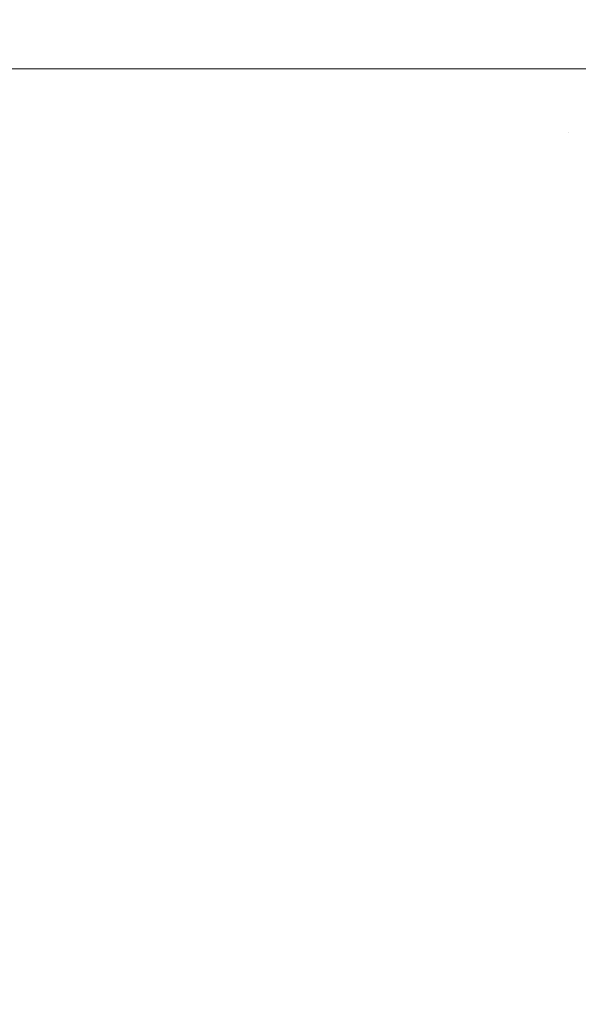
# Model space of a CAD drawing. Header units: centimetres. Extents: x -26 to 27.3, y -23.4 to -21.6.
# Tile 180 of 206: x 27.2482 to 27.2711, y -23.2982 to -23.2579. Entities that reach past the tile are written whole.
import ezdxf

# ---------------------------------------------------------------- set-up
doc = ezdxf.new("R2010")
doc.units = ezdxf.units.CM
doc.header["$LTSCALE"] = 2.54
doc.layers.add('Lucido design-1', color=7, linetype='Continuous')

# ---------------------------------------------------------------- blocks, each defined once
blk = doc.blocks.new('Gruppo-4-1')
at = {"color": 7, "linetype": 'Continuous', "lineweight": 9}
for points, invisible_edges in [([(27.250247, -21.659888, -10.173248), (27.250247, -23.259888, -10.173248), (27.24653, -23.259888, -10.174824), (27.24653, -21.659888, -10.174824)], 5), ([(27.246699, -23.259888, -9.389227), (27.250244, -23.259888, -9.390743), (27.250244, -21.659888, -9.390743), (27.246699, -21.659888, -9.389227)], 10), ([(27.250621, -21.659888, -9.390904), (27.250244, -21.659888, -9.390743), (27.250244, -23.259888, -9.390743), (27.250621, -23.259888, -9.390904)], 10), ([(27.253901, -21.659888, -10.171521), (27.253901, -23.259888, -10.171521), (27.250247, -23.259888, -10.173248), (27.250247, -21.659888, -10.173248)], 5), ([(27.250621, -23.259888, -9.390904), (27.253896, -23.259888, -9.392473), (27.253896, -21.659888, -9.392473), (27.250621, -21.659888, -9.390904)], 10), ([(27.254464, -21.659888, -9.392745), (27.253896, -21.659888, -9.392473), (27.253896, -23.259888, -9.392473), (27.254464, -23.259888, -9.392745)], 10), ([(27.257487, -21.659888, -10.169645), (27.257487, -23.259888, -10.169645), (27.253901, -23.259888, -10.171521), (27.253901, -21.659888, -10.171521)], 5), ([(27.254464, -23.259888, -9.392745), (27.25748, -23.259888, -9.394351), (27.25748, -21.659888, -9.394351), (27.254464, -21.659888, -9.392745)], 10), ([(27.258219, -21.659888, -9.394744), (27.25748, -21.659888, -9.394351), (27.25748, -23.259888, -9.394351), (27.258219, -23.259888, -9.394744)], 10), ([(27.260998, -21.659888, -10.167624), (27.260998, -23.259888, -10.167624), (27.257487, -23.259888, -10.169645), (27.257487, -21.659888, -10.169645)], 5), ([(27.258219, -23.259888, -9.394744), (27.260989, -23.259888, -9.396374), (27.260989, -21.659888, -9.396374), (27.258219, -21.659888, -9.394744)], 10), ([(27.261882, -21.659888, -9.396899), (27.260989, -21.659888, -9.396374), (27.260989, -23.259888, -9.396374), (27.261882, -23.259888, -9.396899)], 10), ([(27.264427, -21.659888, -10.165459), (27.264427, -23.259888, -10.165459), (27.260998, -23.259888, -10.167624), (27.260998, -21.659888, -10.167624)], 5), ([(27.261882, -23.259888, -9.396899), (27.264417, -23.259888, -9.398539), (27.264417, -21.659888, -9.398539), (27.261882, -21.659888, -9.396899)], 10), ([(27.265445, -21.659888, -9.399205), (27.264417, -21.659888, -9.398539), (27.264417, -23.259888, -9.398539), (27.265445, -23.259888, -9.399205)], 10), ([(27.267769, -21.659888, -10.163156), (27.267769, -23.259888, -10.163156), (27.264427, -23.259888, -10.165459), (27.264427, -21.659888, -10.165459)], 5), ([(27.265445, -23.259888, -9.399205), (27.267757, -23.259888, -9.400844), (27.267757, -21.659888, -9.400844), (27.265445, -21.659888, -9.399205)], 10), ([(27.268903, -21.659888, -9.401656), (27.267757, -21.659888, -9.400844), (27.267757, -23.259888, -9.400844), (27.268903, -23.259888, -9.401656)], 10), ([(27.271065, -21.659888, -10.160679), (27.271065, -23.259888, -10.160679), (27.267769, -23.259888, -10.163156), (27.267769, -21.659888, -10.163156)], 5), ([(27.268903, -23.259888, -9.401656), (27.270698, -23.259888, -9.403018), (27.270698, -21.659888, -9.403018), (27.268903, -21.659888, -9.401656)], 10), ([(27.270698, -23.259888, -9.403018), (27.271059, -23.259888, -9.403311), (27.271059, -21.659888, -9.403311), (27.270698, -21.659888, -9.403018)], 10), ([(27.273967, -21.659888, -9.40567), (27.271059, -21.659888, -9.403311), (27.271059, -23.259888, -9.403311), (27.273967, -23.259888, -9.40567)], 10), ([(27.250247, -23.259888, -10.173248), (27.25021, -23.261624, -10.173248), (27.246496, -23.261466, -10.174824), (27.24653, -23.259888, -10.174824)], 7), ([(27.250244, -23.259888, -9.390743), (27.246699, -23.259888, -9.389227), (27.246665, -23.261473, -9.389227), (27.250584, -23.261639, -9.390904)], 14), ([(27.253901, -23.259888, -10.171521), (27.253861, -23.261779, -10.171521), (27.25021, -23.261624, -10.173248), (27.250247, -23.259888, -10.173248)], 7), ([(27.250584, -23.261639, -9.390904), (27.250621, -23.259888, -9.390904), (27.250244, -23.259888, -9.390743)], 9), ([(27.253896, -23.259888, -9.392473), (27.250621, -23.259888, -9.390904), (27.250584, -23.261639, -9.390904), (27.254423, -23.261803, -9.392745)], 14), ([(27.257487, -23.259888, -10.169645), (27.257444, -23.261931, -10.169645), (27.253861, -23.261779, -10.171521), (27.253901, -23.259888, -10.171521)], 7), ([(27.254423, -23.261803, -9.392745), (27.254464, -23.259888, -9.392745), (27.253896, -23.259888, -9.392473)], 9), ([(27.25748, -23.259888, -9.394351), (27.254464, -23.259888, -9.392745), (27.254423, -23.261803, -9.392745), (27.258175, -23.261962, -9.394744)], 14), ([(27.260998, -23.259888, -10.167624), (27.260951, -23.26208, -10.167624), (27.257444, -23.261931, -10.169645), (27.257487, -23.259888, -10.169645)], 7), ([(27.258175, -23.261962, -9.394744), (27.258219, -23.259888, -9.394744), (27.25748, -23.259888, -9.394351)], 9), ([(27.260989, -23.259888, -9.396374), (27.258219, -23.259888, -9.394744), (27.258175, -23.261962, -9.394744), (27.261834, -23.262117, -9.396899)], 14), ([(27.264427, -23.259888, -10.165459), (27.264377, -23.262225, -10.165459), (27.260951, -23.26208, -10.167624), (27.260998, -23.259888, -10.167624)], 7), ([(27.261834, -23.262117, -9.396899), (27.261882, -23.259888, -9.396899), (27.260989, -23.259888, -9.396374)], 9), ([(27.264417, -23.259888, -9.398539), (27.261882, -23.259888, -9.396899), (27.261834, -23.262117, -9.396899), (27.265395, -23.262269, -9.399205)], 14), ([(27.267769, -23.259888, -10.163156), (27.267716, -23.262367, -10.163156), (27.264377, -23.262225, -10.165459), (27.264427, -23.259888, -10.165459)], 7), ([(27.265395, -23.262269, -9.399205), (27.265445, -23.259888, -9.399205), (27.264417, -23.259888, -9.398539)], 9), ([(27.267757, -23.259888, -9.400844), (27.265445, -23.259888, -9.399205), (27.265395, -23.262269, -9.399205), (27.26885, -23.262415, -9.401656)], 14), ([(27.271065, -23.259888, -10.160679), (27.271009, -23.262507, -10.160679), (27.267716, -23.262367, -10.163156), (27.267769, -23.259888, -10.163156)], 7), ([(27.26885, -23.262415, -9.401656), (27.268903, -23.259888, -9.401656), (27.267757, -23.259888, -9.400844)], 9), ([(27.268903, -23.259888, -9.401656), (27.26885, -23.262415, -9.401656), (27.270643, -23.262492, -9.403018), (27.270698, -23.259888, -9.403018)], 7), ([(27.270643, -23.262492, -9.403018), (27.273909, -23.26263, -9.40567), (27.273967, -23.259888, -9.40567), (27.271059, -23.259888, -9.403311)], 11), ([(27.271059, -23.259888, -9.403311), (27.270698, -23.259888, -9.403018), (27.270643, -23.262492, -9.403018)], 10), ([(27.274214, -23.259888, -10.158104), (27.274155, -23.262641, -10.158104), (27.271009, -23.262507, -10.160679), (27.271065, -23.259888, -10.160679)], 7), ([(27.25021, -23.261624, -10.173248), (27.250099, -23.263356, -10.173248), (27.246396, -23.263041, -10.174824), (27.246496, -23.261466, -10.174824)], 15), ([(27.246665, -23.261473, -9.389227), (27.246564, -23.263055, -9.389227), (27.250473, -23.263388, -9.390904), (27.250584, -23.261639, -9.390904)], 15), ([(27.253861, -23.261779, -10.171521), (27.253741, -23.263666, -10.171521), (27.250099, -23.263356, -10.173248), (27.25021, -23.261624, -10.173248)], 15), ([(27.250584, -23.261639, -9.390904), (27.250473, -23.263388, -9.390904), (27.254301, -23.263714, -9.392745), (27.254423, -23.261803, -9.392745)], 15), ([(27.257444, -23.261931, -10.169645), (27.257314, -23.26397, -10.169645), (27.253741, -23.263666, -10.171521), (27.253861, -23.261779, -10.171521)], 15), ([(27.254423, -23.261803, -9.392745), (27.254301, -23.263714, -9.392745), (27.258043, -23.264032, -9.394744), (27.258175, -23.261962, -9.394744)], 15), ([(27.260951, -23.26208, -10.167624), (27.260811, -23.264268, -10.167624), (27.257314, -23.26397, -10.169645), (27.257444, -23.261931, -10.169645)], 15), ([(27.258175, -23.261962, -9.394744), (27.258043, -23.264032, -9.394744), (27.261692, -23.264343, -9.396899), (27.261834, -23.262117, -9.396899)], 15), ([(27.264377, -23.262225, -10.165459), (27.264228, -23.264559, -10.165459), (27.260811, -23.264268, -10.167624), (27.260951, -23.26208, -10.167624)], 15), ([(27.261834, -23.262117, -9.396899), (27.261692, -23.264343, -9.396899), (27.265243, -23.264645, -9.399205), (27.265395, -23.262269, -9.399205)], 15), ([(27.267716, -23.262367, -10.163156), (27.267558, -23.264842, -10.163156), (27.264228, -23.264559, -10.165459), (27.264377, -23.262225, -10.165459)], 15), ([(27.265395, -23.262269, -9.399205), (27.265243, -23.264645, -9.399205), (27.268689, -23.264938, -9.401656), (27.26885, -23.262415, -9.401656)], 15), ([(27.271009, -23.262507, -10.160679), (27.270843, -23.265122, -10.160679), (27.267558, -23.264842, -10.163156), (27.267716, -23.262367, -10.163156)], 15), ([(27.26885, -23.262415, -9.401656), (27.268689, -23.264938, -9.401656), (27.270477, -23.26509, -9.403018), (27.270643, -23.262492, -9.403018)], 15), ([(27.270643, -23.262492, -9.403018), (27.270477, -23.26509, -9.403018), (27.273735, -23.265368, -9.40567), (27.273909, -23.26263, -9.40567)], 15), ([(27.274155, -23.262641, -10.158104), (27.27398, -23.265389, -10.158104), (27.270843, -23.265122, -10.160679), (27.271009, -23.262507, -10.160679)], 15), ([(27.250099, -23.263356, -10.173248), (27.249916, -23.265082, -10.173248), (27.246229, -23.26461, -10.174824), (27.246396, -23.263041, -10.174824)], 15), ([(27.246564, -23.263055, -9.389227), (27.246396, -23.264632, -9.389227), (27.250287, -23.26513, -9.390904), (27.250473, -23.263388, -9.390904)], 15), ([(27.253741, -23.263666, -10.171521), (27.253541, -23.265546, -10.171521), (27.249916, -23.265082, -10.173248), (27.250099, -23.263356, -10.173248)], 15), ([(27.250473, -23.263388, -9.390904), (27.250287, -23.26513, -9.390904), (27.254098, -23.265618, -9.392745), (27.254301, -23.263714, -9.392745)], 15), ([(27.257314, -23.26397, -10.169645), (27.257097, -23.266002, -10.169645), (27.253541, -23.265546, -10.171521), (27.253741, -23.263666, -10.171521)], 15), ([(27.254301, -23.263714, -9.392745), (27.254098, -23.265618, -9.392745), (27.257823, -23.266095, -9.394744), (27.258043, -23.264032, -9.394744)], 15), ([(27.260811, -23.264268, -10.167624), (27.260579, -23.266448, -10.167624), (27.257097, -23.266002, -10.169645), (27.257314, -23.26397, -10.169645)], 15), ([(27.258043, -23.264032, -9.394744), (27.257823, -23.266095, -9.394744), (27.261456, -23.26656, -9.396899), (27.261692, -23.264343, -9.396899)], 15), ([(27.264228, -23.264559, -10.165459), (27.263981, -23.266883, -10.165459), (27.260579, -23.266448, -10.167624), (27.260811, -23.264268, -10.167624)], 15), ([(27.261692, -23.264343, -9.396899), (27.261456, -23.26656, -9.396899), (27.264991, -23.267013, -9.399205), (27.265243, -23.264645, -9.399205)], 15), ([(27.267558, -23.264842, -10.163156), (27.267295, -23.267308, -10.163156), (27.263981, -23.266883, -10.165459), (27.264228, -23.264559, -10.165459)], 15), ([(27.249916, -23.265082, -10.173248), (27.249659, -23.266799, -10.173248), (27.245995, -23.266171, -10.174824), (27.246229, -23.26461, -10.174824)], 15), ([(27.246396, -23.264632, -9.389227), (27.246162, -23.266199, -9.389227), (27.250028, -23.266862, -9.390904), (27.250287, -23.26513, -9.390904)], 15), ([(27.265243, -23.264645, -9.399205), (27.264991, -23.267013, -9.399205), (27.268421, -23.267452, -9.401656), (27.268689, -23.264938, -9.401656)], 15), ([(27.270843, -23.265122, -10.160679), (27.270565, -23.267727, -10.160679), (27.267295, -23.267308, -10.163156), (27.267558, -23.264842, -10.163156)], 15), ([(27.268689, -23.264938, -9.401656), (27.268421, -23.267452, -9.401656), (27.270201, -23.26768, -9.403018), (27.270477, -23.26509, -9.403018)], 15), ([(27.253541, -23.265546, -10.171521), (27.253261, -23.267417, -10.171521), (27.249659, -23.266799, -10.173248), (27.249916, -23.265082, -10.173248)], 15), ([(27.250287, -23.26513, -9.390904), (27.250028, -23.266862, -9.390904), (27.253815, -23.267512, -9.392745), (27.254098, -23.265618, -9.392745)], 15), ([(27.270477, -23.26509, -9.403018), (27.270201, -23.26768, -9.403018), (27.273444, -23.268095, -9.40567), (27.273735, -23.265368, -9.40567)], 15), ([(27.27398, -23.265389, -10.158104), (27.273689, -23.268126, -10.158104), (27.270565, -23.267727, -10.160679), (27.270843, -23.265122, -10.160679)], 15), ([(27.257097, -23.266002, -10.169645), (27.256795, -23.268023, -10.169645), (27.253261, -23.267417, -10.171521), (27.253541, -23.265546, -10.171521)], 15), ([(27.254098, -23.265618, -9.392745), (27.253815, -23.267512, -9.392745), (27.257516, -23.268146, -9.394744), (27.257823, -23.266095, -9.394744)], 15), ([(27.249659, -23.266799, -10.173248), (27.249329, -23.268503, -10.173248), (27.245695, -23.26772, -10.174824), (27.245995, -23.266171, -10.174824)], 15), ([(27.246162, -23.266199, -9.389227), (27.245861, -23.267756, -9.389227), (27.249695, -23.268582, -9.390904), (27.250028, -23.266862, -9.390904)], 15), ([(27.260579, -23.266448, -10.167624), (27.260255, -23.268616, -10.167624), (27.256795, -23.268023, -10.169645), (27.257097, -23.266002, -10.169645)], 15), ([(27.257823, -23.266095, -9.394744), (27.257516, -23.268146, -9.394744), (27.261126, -23.268765, -9.396899), (27.261456, -23.26656, -9.396899)], 15), ([(27.263981, -23.266883, -10.165459), (27.263635, -23.269196, -10.165459), (27.260255, -23.268616, -10.167624), (27.260579, -23.266448, -10.167624)], 15), ([(27.261456, -23.26656, -9.396899), (27.261126, -23.268765, -9.396899), (27.264638, -23.269368, -9.399205), (27.264991, -23.267013, -9.399205)], 15), ([(27.253261, -23.267417, -10.171521), (27.252901, -23.269273, -10.171521), (27.249329, -23.268503, -10.173248), (27.249659, -23.266799, -10.173248)], 15), ([(27.250028, -23.266862, -9.390904), (27.249695, -23.268582, -9.390904), (27.253451, -23.269392, -9.392745), (27.253815, -23.267512, -9.392745)], 15), ([(27.267295, -23.267308, -10.163156), (27.266928, -23.26976, -10.163156), (27.263635, -23.269196, -10.165459), (27.263981, -23.266883, -10.165459)], 15), ([(27.264991, -23.267013, -9.399205), (27.264638, -23.269368, -9.399205), (27.268047, -23.269952, -9.401656), (27.268421, -23.267452, -9.401656)], 15), ([(27.270565, -23.267727, -10.160679), (27.270177, -23.270317, -10.160679), (27.266928, -23.26976, -10.163156), (27.267295, -23.267308, -10.163156)], 15), ([(27.249329, -23.268503, -10.173248), (27.248927, -23.270192, -10.173248), (27.24533, -23.269256, -10.174824), (27.245695, -23.26772, -10.174824)], 15), ([(27.245861, -23.267756, -9.389227), (27.245494, -23.269298, -9.389227), (27.24929, -23.270287, -9.390904), (27.249695, -23.268582, -9.390904)], 15), ([(27.256795, -23.268023, -10.169645), (27.256407, -23.270029, -10.169645), (27.252901, -23.269273, -10.171521), (27.253261, -23.267417, -10.171521)], 15), ([(27.253815, -23.267512, -9.392745), (27.253451, -23.269392, -9.392745), (27.257122, -23.270183, -9.394744), (27.257516, -23.268146, -9.394744)], 15), ([(27.268421, -23.267452, -9.401656), (27.268047, -23.269952, -9.401656), (27.269816, -23.270255, -9.403018), (27.270201, -23.26768, -9.403018)], 15), ([(27.270201, -23.26768, -9.403018), (27.269816, -23.270255, -9.403018), (27.273038, -23.270808, -9.40567), (27.273444, -23.268095, -9.40567)], 15), ([(27.273689, -23.268126, -10.158104), (27.273281, -23.27085, -10.158104), (27.270177, -23.270317, -10.160679), (27.270565, -23.267727, -10.160679)], 15), ([(27.260255, -23.268616, -10.167624), (27.259838, -23.270768, -10.167624), (27.256407, -23.270029, -10.169645), (27.256795, -23.268023, -10.169645)], 15), ([(27.257516, -23.268146, -9.394744), (27.257122, -23.270183, -9.394744), (27.260703, -23.270955, -9.396899), (27.261126, -23.268765, -9.396899)], 15), ([(27.252901, -23.269273, -10.171521), (27.252464, -23.271113, -10.171521), (27.248927, -23.270192, -10.173248), (27.249329, -23.268503, -10.173248)], 15), ([(27.249695, -23.268582, -9.390904), (27.24929, -23.270287, -9.390904), (27.253008, -23.271255, -9.392745), (27.253451, -23.269392, -9.392745)], 15), ([(27.263635, -23.269196, -10.165459), (27.263191, -23.271491, -10.165459), (27.259838, -23.270768, -10.167624), (27.260255, -23.268616, -10.167624)], 15), ([(27.261126, -23.268765, -9.396899), (27.260703, -23.270955, -9.396899), (27.264186, -23.271705, -9.399205), (27.264638, -23.269368, -9.399205)], 15), ([(27.248927, -23.270192, -10.173248), (27.248454, -23.271863, -10.173248), (27.2449, -23.270774, -10.174824), (27.24533, -23.269256, -10.174824)], 15), ([(27.245494, -23.269298, -9.389227), (27.245062, -23.270824, -9.389227), (27.248812, -23.271972, -9.390904), (27.24929, -23.270287, -9.390904)], 15), ([(27.256407, -23.270029, -10.169645), (27.255934, -23.272017, -10.169645), (27.252464, -23.271113, -10.171521), (27.252901, -23.269273, -10.171521)], 15), ([(27.253451, -23.269392, -9.392745), (27.253008, -23.271255, -9.392745), (27.256642, -23.272201, -9.394744), (27.257122, -23.270183, -9.394744)], 15), ([(27.266928, -23.26976, -10.163156), (27.266457, -23.272195, -10.163156), (27.263191, -23.271491, -10.165459), (27.263635, -23.269196, -10.165459)], 15), ([(27.264638, -23.269368, -9.399205), (27.264186, -23.271705, -9.399205), (27.267567, -23.272434, -9.401656), (27.268047, -23.269952, -9.401656)], 15), ([(27.270177, -23.270317, -10.160679), (27.26968, -23.272889, -10.160679), (27.266457, -23.272195, -10.163156), (27.266928, -23.26976, -10.163156)], 15), ([(27.252464, -23.271113, -10.171521), (27.251949, -23.272933, -10.171521), (27.248454, -23.271863, -10.173248), (27.248927, -23.270192, -10.173248)], 15), ([(27.259838, -23.270768, -10.167624), (27.259331, -23.272901, -10.167624), (27.255934, -23.272017, -10.169645), (27.256407, -23.270029, -10.169645)], 15), ([(27.257122, -23.270183, -9.394744), (27.256642, -23.272201, -9.394744), (27.260187, -23.273124, -9.396899), (27.260703, -23.270955, -9.396899)], 15), ([(27.268047, -23.269952, -9.401656), (27.267567, -23.272434, -9.401656), (27.269321, -23.272812, -9.403018), (27.269816, -23.270255, -9.403018)], 15), ([(27.24929, -23.270287, -9.390904), (27.248812, -23.271972, -9.390904), (27.252486, -23.273097, -9.392745), (27.253008, -23.271255, -9.392745)], 15), ([(27.269816, -23.270255, -9.403018), (27.269321, -23.272812, -9.403018), (27.272517, -23.273501, -9.40567), (27.273038, -23.270808, -9.40567)], 15), ([(27.273281, -23.27085, -10.158104), (27.272758, -23.273553, -10.158104), (27.26968, -23.272889, -10.160679), (27.270177, -23.270317, -10.160679)], 15), ([(27.248454, -23.271863, -10.173248), (27.247911, -23.273511, -10.173248), (27.244406, -23.272273, -10.174824), (27.2449, -23.270774, -10.174824)], 15), ([(27.245062, -23.270824, -9.389227), (27.244565, -23.272329, -9.389227), (27.248264, -23.273636, -9.390904), (27.248812, -23.271972, -9.390904)], 15), ([(27.263191, -23.271491, -10.165459), (27.26265, -23.273765, -10.165459), (27.259331, -23.272901, -10.167624), (27.259838, -23.270768, -10.167624)], 15), ([(27.260703, -23.270955, -9.396899), (27.260187, -23.273124, -9.396899), (27.263635, -23.274022, -9.399205), (27.264186, -23.271705, -9.399205)], 15), ([(27.255934, -23.272017, -10.169645), (27.255377, -23.273983, -10.169645), (27.251949, -23.272933, -10.171521), (27.252464, -23.271113, -10.171521)], 15), ([(27.253008, -23.271255, -9.392745), (27.252486, -23.273097, -9.392745), (27.256077, -23.274197, -9.394744), (27.256642, -23.272201, -9.394744)], 15), ([(27.266457, -23.272195, -10.163156), (27.265884, -23.274607, -10.163156), (27.26265, -23.273765, -10.165459), (27.263191, -23.271491, -10.165459)], 15), ([(27.264186, -23.271705, -9.399205), (27.263635, -23.274022, -9.399205), (27.266982, -23.274893, -9.401656), (27.267567, -23.272434, -9.401656)], 15), ([(27.251949, -23.272933, -10.171521), (27.251357, -23.274729, -10.171521), (27.247911, -23.273511, -10.173248), (27.248454, -23.271863, -10.173248)], 15), ([(27.248812, -23.271972, -9.390904), (27.248264, -23.273636, -9.390904), (27.251887, -23.274916, -9.392745), (27.252486, -23.273097, -9.392745)], 15), ([(27.259331, -23.272901, -10.167624), (27.258734, -23.275011, -10.167624), (27.255377, -23.273983, -10.169645), (27.255934, -23.272017, -10.169645)], 15), ([(27.256642, -23.272201, -9.394744), (27.256077, -23.274197, -9.394744), (27.259579, -23.27527, -9.396899), (27.260187, -23.273124, -9.396899)], 15), ([(27.26968, -23.272889, -10.160679), (27.269074, -23.275438, -10.160679), (27.265884, -23.274607, -10.163156), (27.266457, -23.272195, -10.163156)], 15), ([(27.244565, -23.272329, -9.389227), (27.244006, -23.273813, -9.389227), (27.247645, -23.275275, -9.390904), (27.248264, -23.273636, -9.390904)], 15), ([(27.267567, -23.272434, -9.401656), (27.266982, -23.274893, -9.401656), (27.268719, -23.275346, -9.403018), (27.269321, -23.272812, -9.403018)], 15), ([(27.255377, -23.273983, -10.169645), (27.254737, -23.275923, -10.169645), (27.251357, -23.274729, -10.171521), (27.251949, -23.272933, -10.171521)], 15), ([(27.26265, -23.273765, -10.165459), (27.262013, -23.276015, -10.165459), (27.258734, -23.275011, -10.167624), (27.259331, -23.272901, -10.167624)], 15), ([(27.269321, -23.272812, -9.403018), (27.268719, -23.275346, -9.403018), (27.271882, -23.276169, -9.40567), (27.272517, -23.273501, -9.40567)], 15), ([(27.272758, -23.273553, -10.158104), (27.272121, -23.276232, -10.158104), (27.269074, -23.275438, -10.160679), (27.26968, -23.272889, -10.160679)], 15), ([(27.252486, -23.273097, -9.392745), (27.251887, -23.274916, -9.392745), (27.255428, -23.276167, -9.394744), (27.256077, -23.274197, -9.394744)], 15), ([(27.260187, -23.273124, -9.396899), (27.259579, -23.27527, -9.396899), (27.262986, -23.276313, -9.399205), (27.263635, -23.274022, -9.399205)], 15), ([(27.251357, -23.274729, -10.171521), (27.250689, -23.276498, -10.171521), (27.247298, -23.275136, -10.173248), (27.247911, -23.273511, -10.173248)], 15), ([(27.248264, -23.273636, -9.390904), (27.247645, -23.275275, -9.390904), (27.251211, -23.276708, -9.392745), (27.251887, -23.274916, -9.392745)], 15), ([(27.265884, -23.274607, -10.163156), (27.265208, -23.276993, -10.163156), (27.262013, -23.276015, -10.165459), (27.26265, -23.273765, -10.165459)], 15), ([(27.258734, -23.275011, -10.167624), (27.258047, -23.277093, -10.167624), (27.254737, -23.275923, -10.169645), (27.255377, -23.273983, -10.169645)], 15), ([(27.256077, -23.274197, -9.394744), (27.255428, -23.276167, -9.394744), (27.258881, -23.277387, -9.396899), (27.259579, -23.27527, -9.396899)], 15), ([(27.263635, -23.274022, -9.399205), (27.262986, -23.276313, -9.399205), (27.266293, -23.277326, -9.401656), (27.266982, -23.274893, -9.401656)], 15), ([(27.269074, -23.275438, -10.160679), (27.26836, -23.277959, -10.160679), (27.265208, -23.276993, -10.163156), (27.265884, -23.274607, -10.163156)], 15), ([(27.254737, -23.275923, -10.169645), (27.254016, -23.277835, -10.169645), (27.250689, -23.276498, -10.171521), (27.251357, -23.274729, -10.171521)], 15), ([(27.251887, -23.274916, -9.392745), (27.251211, -23.276708, -9.392745), (27.254695, -23.278108, -9.394744), (27.255428, -23.276167, -9.394744)], 15), ([(27.262013, -23.276015, -10.165459), (27.261281, -23.278235, -10.165459), (27.258047, -23.277093, -10.167624), (27.258734, -23.275011, -10.167624)], 15), ([(27.266982, -23.274893, -9.401656), (27.266293, -23.277326, -9.401656), (27.268009, -23.277851, -9.403018), (27.268719, -23.275346, -9.403018)], 15), ([(27.250689, -23.276498, -10.171521), (27.249947, -23.278238, -10.171521), (27.246617, -23.276732, -10.173248), (27.247298, -23.275136, -10.173248)], 15), ([(27.247645, -23.275275, -9.390904), (27.246958, -23.276886, -9.390904), (27.250459, -23.278469, -9.392745), (27.251211, -23.276708, -9.392745)], 15), ([(27.259579, -23.27527, -9.396899), (27.258881, -23.277387, -9.396899), (27.262241, -23.278574, -9.399205), (27.262986, -23.276313, -9.399205)], 15), ([(27.268719, -23.275346, -9.403018), (27.268009, -23.277851, -9.403018), (27.271135, -23.278809, -9.40567), (27.271882, -23.276169, -9.40567)], 15), ([(27.272121, -23.276232, -10.158104), (27.271371, -23.278881, -10.158104), (27.26836, -23.277959, -10.160679), (27.269074, -23.275438, -10.160679)], 15), ([(27.258047, -23.277093, -10.167624), (27.257273, -23.279144, -10.167624), (27.254016, -23.277835, -10.169645), (27.254737, -23.275923, -10.169645)], 15), ([(27.255428, -23.276167, -9.394744), (27.254695, -23.278108, -9.394744), (27.258094, -23.279474, -9.396899), (27.258881, -23.277387, -9.396899)], 15), ([(27.265208, -23.276993, -10.163156), (27.264432, -23.279349, -10.163156), (27.261281, -23.278235, -10.165459), (27.262013, -23.276015, -10.165459)], 15), ([(27.254016, -23.277835, -10.169645), (27.253214, -23.279714, -10.169645), (27.249947, -23.278238, -10.171521), (27.250689, -23.276498, -10.171521)], 15), ([(27.262986, -23.276313, -9.399205), (27.262241, -23.278574, -9.399205), (27.265502, -23.279727, -9.401656), (27.266293, -23.277326, -9.401656)], 15), ([(27.249947, -23.278238, -10.171521), (27.249131, -23.279944, -10.171521), (27.245868, -23.278299, -10.173248), (27.246617, -23.276732, -10.173248)], 15), ([(27.246958, -23.276886, -9.390904), (27.246203, -23.278467, -9.390904), (27.249633, -23.280197, -9.392745), (27.250459, -23.278469, -9.392745)], 15), ([(27.251211, -23.276708, -9.392745), (27.250459, -23.278469, -9.392745), (27.253881, -23.280016, -9.394744), (27.254695, -23.278108, -9.394744)], 15), ([(27.26836, -23.277959, -10.160679), (27.26754, -23.280447, -10.160679), (27.264432, -23.279349, -10.163156), (27.265208, -23.276993, -10.163156)], 15), ([(27.261281, -23.278235, -10.165459), (27.260455, -23.280423, -10.165459), (27.257273, -23.279144, -10.167624), (27.258047, -23.277093, -10.167624)], 15), ([(27.258881, -23.277387, -9.396899), (27.258094, -23.279474, -9.396899), (27.2614, -23.280802, -9.399205), (27.262241, -23.278574, -9.399205)], 15), ([(27.266293, -23.277326, -9.401656), (27.265502, -23.279727, -9.401656), (27.267194, -23.280325, -9.403018), (27.268009, -23.277851, -9.403018)], 15), ([(27.257273, -23.279144, -10.167624), (27.256413, -23.28116, -10.167624), (27.253214, -23.279714, -10.169645), (27.254016, -23.277835, -10.169645)], 15), ([(27.268009, -23.277851, -9.403018), (27.267194, -23.280325, -9.403018), (27.270276, -23.281414, -9.40567), (27.271135, -23.278809, -9.40567)], 15), ([(27.253214, -23.279714, -10.169645), (27.252333, -23.281558, -10.169645), (27.249131, -23.279944, -10.171521), (27.249947, -23.278238, -10.171521)], 15), ([(27.254695, -23.278108, -9.394744), (27.253881, -23.280016, -9.394744), (27.257219, -23.281525, -9.396899), (27.258094, -23.279474, -9.396899)], 15), ([(27.264432, -23.279349, -10.163156), (27.263556, -23.281669, -10.163156), (27.260455, -23.280423, -10.165459), (27.261281, -23.278235, -10.165459)], 15), ([(27.271371, -23.278881, -10.158104), (27.270509, -23.281496, -10.158104), (27.26754, -23.280447, -10.160679), (27.26836, -23.277959, -10.160679)], 15), ([(27.249131, -23.279944, -10.171521), (27.248244, -23.281614, -10.171521), (27.245054, -23.279832, -10.173248), (27.245868, -23.278299, -10.173248)], 15), ([(27.246203, -23.278467, -9.390904), (27.245381, -23.280014, -9.390904), (27.248735, -23.281888, -9.392745), (27.249633, -23.280197, -9.392745)], 15), ([(27.250459, -23.278469, -9.392745), (27.249633, -23.280197, -9.392745), (27.252987, -23.281888, -9.394744), (27.253881, -23.280016, -9.394744)], 15), ([(27.262241, -23.278574, -9.399205), (27.2614, -23.280802, -9.399205), (27.264609, -23.282092, -9.401656), (27.265502, -23.279727, -9.401656)], 15), ([(27.271135, -23.278809, -9.40567), (27.270276, -23.281414, -9.40567), (27.273263, -23.282469, -9.408469), (27.274164, -23.279736, -9.408469)], 15), ([(27.274282, -23.279772, -10.1554), (27.273379, -23.28251, -10.1554), (27.270509, -23.281496, -10.158104), (27.271371, -23.278881, -10.158104)], 15), ([(27.260455, -23.280423, -10.165459), (27.259538, -23.282573, -10.165459), (27.256413, -23.28116, -10.167624), (27.257273, -23.279144, -10.167624)], 15), ([(27.258094, -23.279474, -9.396899), (27.257219, -23.281525, -9.396899), (27.260466, -23.282992, -9.399205), (27.2614, -23.280802, -9.399205)], 15), ([(27.26754, -23.280447, -10.160679), (27.266615, -23.282898, -10.160679), (27.263556, -23.281669, -10.163156), (27.264432, -23.279349, -10.163156)], 15), ([(27.248244, -23.281614, -10.171521), (27.247287, -23.283245, -10.171521), (27.244175, -23.281329, -10.173248), (27.245054, -23.279832, -10.173248)], 15), ([(27.256413, -23.28116, -10.167624), (27.255468, -23.283139, -10.167624), (27.252333, -23.281558, -10.169645), (27.253214, -23.279714, -10.169645)], 15), ([(27.265502, -23.279727, -9.401656), (27.264609, -23.282092, -9.401656), (27.266275, -23.282761, -9.403018), (27.267194, -23.280325, -9.403018)], 15), ([(27.245381, -23.280014, -9.390904), (27.244494, -23.281525, -9.390904), (27.247766, -23.28354, -9.392745), (27.248735, -23.281888, -9.392745)], 15), ([(27.252333, -23.281558, -10.169645), (27.251375, -23.283363, -10.169645), (27.248244, -23.281614, -10.171521), (27.249131, -23.279944, -10.171521)], 15), ([(27.249633, -23.280197, -9.392745), (27.248735, -23.281888, -9.392745), (27.252014, -23.28372, -9.394744), (27.252987, -23.281888, -9.394744)], 15), ([(27.253881, -23.280016, -9.394744), (27.252987, -23.281888, -9.394744), (27.256257, -23.283537, -9.396899), (27.257219, -23.281525, -9.396899)], 15), ([(27.263556, -23.281669, -10.163156), (27.262583, -23.283949, -10.163156), (27.259538, -23.282573, -10.165459), (27.260455, -23.280423, -10.165459)], 15), ([(27.267194, -23.280325, -9.403018), (27.266275, -23.282761, -9.403018), (27.269308, -23.28398, -9.40567), (27.270276, -23.281414, -9.40567)], 15), ([(27.270509, -23.281496, -10.158104), (27.269537, -23.284072, -10.158104), (27.266615, -23.282898, -10.160679), (27.26754, -23.280447, -10.160679)], 15), ([(27.2614, -23.280802, -9.399205), (27.260466, -23.282992, -9.399205), (27.263617, -23.284417, -9.401656), (27.264609, -23.282092, -9.401656)], 15), ([(27.259538, -23.282573, -10.165459), (27.25853, -23.284682, -10.165459), (27.255468, -23.283139, -10.167624), (27.256413, -23.28116, -10.167624)], 15), ([(27.270276, -23.281414, -9.40567), (27.269308, -23.28398, -9.40567), (27.272247, -23.285161, -9.408469), (27.273263, -23.282469, -9.408469)], 15), ([(27.273379, -23.28251, -10.1554), (27.272362, -23.285207, -10.1554), (27.269537, -23.284072, -10.158104), (27.270509, -23.281496, -10.158104)], 15), ([(27.251375, -23.283363, -10.169645), (27.25034, -23.285125, -10.169645), (27.247287, -23.283245, -10.171521), (27.248244, -23.281614, -10.171521)], 15), ([(27.248735, -23.281888, -9.392745), (27.247766, -23.28354, -9.392745), (27.250964, -23.285509, -9.394744), (27.252014, -23.28372, -9.394744)], 15), ([(27.255468, -23.283139, -10.167624), (27.254439, -23.285075, -10.167624), (27.251375, -23.283363, -10.169645), (27.252333, -23.281558, -10.169645)], 15), ([(27.252987, -23.281888, -9.394744), (27.252014, -23.28372, -9.394744), (27.255211, -23.285506, -9.396899), (27.256257, -23.283537, -9.396899)], 15), ([(27.257219, -23.281525, -9.396899), (27.256257, -23.283537, -9.396899), (27.259439, -23.285141, -9.399205), (27.260466, -23.282992, -9.399205)], 15), ([(27.266615, -23.282898, -10.160679), (27.265587, -23.285307, -10.160679), (27.262583, -23.283949, -10.163156), (27.263556, -23.281669, -10.163156)], 15), ([(27.264609, -23.282092, -9.401656), (27.263617, -23.284417, -9.401656), (27.265252, -23.285156, -9.403018), (27.266275, -23.282761, -9.403018)], 15), ([(27.262583, -23.283949, -10.163156), (27.261514, -23.286187, -10.163156), (27.25853, -23.284682, -10.165459), (27.259538, -23.282573, -10.165459)], 15), ([(27.260466, -23.282992, -9.399205), (27.259439, -23.285141, -9.399205), (27.262527, -23.286698, -9.401656), (27.263617, -23.284417, -9.401656)], 15), ([(27.266275, -23.282761, -9.403018), (27.265252, -23.285156, -9.403018), (27.268231, -23.286503, -9.40567), (27.269308, -23.28398, -9.40567)], 15), ([(27.269537, -23.284072, -10.158104), (27.268456, -23.286604, -10.158104), (27.265587, -23.285307, -10.160679), (27.266615, -23.282898, -10.160679)], 15), ([(27.25034, -23.285125, -10.169645), (27.249232, -23.286842, -10.169645), (27.246262, -23.284834, -10.171521), (27.247287, -23.283245, -10.171521)], 15), ([(27.254439, -23.285075, -10.167624), (27.25333, -23.286966, -10.167624), (27.25034, -23.285125, -10.169645), (27.251375, -23.283363, -10.169645)], 15), ([(27.25853, -23.284682, -10.165459), (27.257433, -23.286747, -10.165459), (27.254439, -23.285075, -10.167624), (27.255468, -23.283139, -10.167624)], 15), ([(27.247766, -23.28354, -9.392745), (27.246728, -23.285149, -9.392745), (27.249839, -23.287252, -9.394744), (27.250964, -23.285509, -9.394744)], 15), ([(27.252014, -23.28372, -9.394744), (27.250964, -23.285509, -9.394744), (27.254083, -23.287429, -9.396899), (27.255211, -23.285506, -9.396899)], 15), ([(27.256257, -23.283537, -9.396899), (27.255211, -23.285506, -9.396899), (27.258322, -23.287244, -9.399205), (27.259439, -23.285141, -9.399205)], 15), ([(27.265587, -23.285307, -10.160679), (27.264457, -23.287671, -10.160679), (27.261514, -23.286187, -10.163156), (27.262583, -23.283949, -10.163156)], 15), ([(27.269308, -23.28398, -9.40567), (27.268231, -23.286503, -9.40567), (27.271118, -23.287807, -9.408469), (27.272247, -23.285161, -9.408469)], 15), ([(27.272362, -23.285207, -10.1554), (27.27123, -23.287858, -10.1554), (27.268456, -23.286604, -10.158104), (27.269537, -23.284072, -10.158104)], 15), ([(27.261514, -23.286187, -10.163156), (27.260351, -23.288377, -10.163156), (27.257433, -23.286747, -10.165459), (27.25853, -23.284682, -10.165459)], 15), ([(27.263617, -23.284417, -9.401656), (27.262527, -23.286698, -9.401656), (27.26413, -23.287506, -9.403018), (27.265252, -23.285156, -9.403018)], 15), ([(27.249232, -23.286842, -10.169645), (27.248053, -23.28851, -10.169645), (27.24517, -23.286378, -10.171521), (27.246262, -23.284834, -10.171521)], 15), ([(27.25333, -23.286966, -10.167624), (27.252141, -23.288808, -10.167624), (27.249232, -23.286842, -10.169645), (27.25034, -23.285125, -10.169645)], 15), ([(27.257433, -23.286747, -10.165459), (27.25625, -23.288764, -10.165459), (27.25333, -23.286966, -10.167624), (27.254439, -23.285075, -10.167624)], 15), ([(27.246728, -23.285149, -9.392745), (27.245622, -23.286712, -9.392745), (27.248641, -23.288945, -9.394744), (27.249839, -23.287252, -9.394744)], 15), ([(27.250964, -23.285509, -9.394744), (27.249839, -23.287252, -9.394744), (27.252874, -23.289303, -9.396899), (27.254083, -23.287429, -9.396899)], 15), ([(27.255211, -23.285506, -9.396899), (27.254083, -23.287429, -9.396899), (27.257117, -23.289297, -9.399205), (27.258322, -23.287244, -9.399205)], 15), ([(27.259439, -23.285141, -9.399205), (27.258322, -23.287244, -9.399205), (27.261341, -23.28893, -9.401656), (27.262527, -23.286698, -9.401656)], 15), ([(27.265252, -23.285156, -9.403018), (27.26413, -23.287506, -9.403018), (27.267049, -23.288978, -9.40567), (27.268231, -23.286503, -9.40567)], 15), ([(27.268456, -23.286604, -10.158104), (27.267269, -23.289089, -10.158104), (27.264457, -23.287671, -10.160679), (27.265587, -23.285307, -10.160679)], 15), ([(27.264457, -23.287671, -10.160679), (27.263228, -23.289985, -10.160679), (27.260351, -23.288377, -10.163156), (27.261514, -23.286187, -10.163156)], 15), ([(27.245622, -23.286712, -9.392745), (27.244451, -23.288227, -9.392745), (27.247373, -23.290587, -9.394744), (27.248641, -23.288945, -9.394744)], 15), ([(27.262527, -23.286698, -9.401656), (27.261341, -23.28893, -9.401656), (27.262908, -23.289806, -9.403018), (27.26413, -23.287506, -9.403018)], 15), ([(27.268231, -23.286503, -9.40567), (27.267049, -23.288978, -9.40567), (27.269877, -23.290404, -9.408469), (27.271118, -23.287807, -9.408469)], 15), ([(27.27123, -23.287858, -10.1554), (27.269987, -23.290459, -10.1554), (27.267269, -23.289089, -10.158104), (27.268456, -23.286604, -10.158104)], 15), ([(27.252141, -23.288808, -10.167624), (27.250875, -23.290598, -10.167624), (27.248053, -23.28851, -10.169645), (27.249232, -23.286842, -10.169645)], 15), ([(27.25625, -23.288764, -10.165459), (27.254982, -23.290728, -10.165459), (27.252141, -23.288808, -10.167624), (27.25333, -23.286966, -10.167624)], 15), ([(27.260351, -23.288377, -10.163156), (27.259096, -23.290516, -10.163156), (27.25625, -23.288764, -10.165459), (27.257433, -23.286747, -10.165459)], 15), ([(27.249839, -23.287252, -9.394744), (27.248641, -23.288945, -9.394744), (27.251586, -23.291123, -9.396899), (27.252874, -23.289303, -9.396899)], 15), ([(27.254083, -23.287429, -9.396899), (27.252874, -23.289303, -9.396899), (27.255826, -23.291298, -9.399205), (27.257117, -23.289297, -9.399205)], 15), ([(27.258322, -23.287244, -9.399205), (27.257117, -23.289297, -9.399205), (27.260062, -23.291111, -9.401656), (27.261341, -23.28893, -9.401656)], 15), ([(27.26413, -23.287506, -9.403018), (27.262908, -23.289806, -9.403018), (27.265762, -23.2914, -9.40567), (27.267049, -23.288978, -9.40567)], 15), ([(27.267269, -23.289089, -10.158104), (27.265977, -23.29152, -10.158104), (27.263228, -23.289985, -10.160679), (27.264457, -23.287671, -10.160679)], 15), ([(27.271118, -23.287807, -9.408469), (27.269877, -23.290404, -9.408469), (27.272594, -23.291774, -9.411395), (27.273891, -23.289061, -9.411395)], 15), ([(27.273905, -23.289067, -10.152573), (27.272608, -23.29178, -10.152573), (27.269987, -23.290459, -10.1554), (27.27123, -23.287858, -10.1554)], 15), ([(27.250875, -23.290598, -10.167624), (27.249534, -23.292332, -10.167624), (27.246803, -23.290127, -10.169645), (27.248053, -23.28851, -10.169645)], 15), ([(27.263228, -23.289985, -10.160679), (27.261903, -23.292244, -10.160679), (27.259096, -23.290516, -10.163156), (27.260351, -23.288377, -10.163156)], 15), ([(27.248641, -23.288945, -9.394744), (27.247373, -23.290587, -9.394744), (27.250222, -23.292888, -9.396899), (27.251586, -23.291123, -9.396899)], 15), ([(27.254982, -23.290728, -10.165459), (27.253632, -23.292637, -10.165459), (27.250875, -23.290598, -10.167624), (27.252141, -23.288808, -10.167624)], 15), ([(27.259096, -23.290516, -10.163156), (27.257751, -23.292599, -10.163156), (27.254982, -23.290728, -10.165459), (27.25625, -23.288764, -10.165459)], 15), ([(27.261341, -23.28893, -9.401656), (27.260062, -23.291111, -9.401656), (27.26159, -23.292052, -9.403018), (27.262908, -23.289806, -9.403018)], 15), ([(27.267049, -23.288978, -9.40567), (27.265762, -23.2914, -9.40567), (27.268527, -23.292945, -9.408469), (27.269877, -23.290404, -9.408469)], 15), ([(27.269987, -23.290459, -10.1554), (27.268635, -23.293005, -10.1554), (27.265977, -23.29152, -10.158104), (27.267269, -23.289089, -10.158104)], 15), ([(27.252874, -23.289303, -9.396899), (27.251586, -23.291123, -9.396899), (27.254451, -23.293242, -9.399205), (27.255826, -23.291298, -9.399205)], 15), ([(27.257117, -23.289297, -9.399205), (27.255826, -23.291298, -9.399205), (27.258691, -23.293235, -9.401656), (27.260062, -23.291111, -9.401656)], 15), ([(27.262908, -23.289806, -9.403018), (27.26159, -23.292052, -9.403018), (27.264374, -23.293766, -9.40567), (27.265762, -23.2914, -9.40567)], 15), ([(27.249534, -23.292332, -10.167624), (27.248121, -23.294008, -10.167624), (27.245486, -23.291689, -10.169645), (27.246803, -23.290127, -10.169645)], 15), ([(27.265977, -23.29152, -10.158104), (27.264584, -23.293895, -10.158104), (27.261903, -23.292244, -10.160679), (27.263228, -23.289985, -10.160679)], 15), ([(27.247373, -23.290587, -9.394744), (27.246035, -23.292173, -9.394744), (27.248785, -23.294592, -9.396899), (27.250222, -23.292888, -9.396899)], 15), ([(27.253632, -23.292637, -10.165459), (27.252202, -23.294486, -10.165459), (27.249534, -23.292332, -10.167624), (27.250875, -23.290598, -10.167624)], 15), ([(27.257751, -23.292599, -10.163156), (27.256319, -23.294624, -10.163156), (27.253632, -23.292637, -10.165459), (27.254982, -23.290728, -10.165459)], 15), ([(27.261903, -23.292244, -10.160679), (27.260482, -23.294445, -10.160679), (27.257751, -23.292599, -10.163156), (27.259096, -23.290516, -10.163156)], 15), ([(27.269877, -23.290404, -9.408469), (27.268527, -23.292945, -9.408469), (27.271184, -23.294429, -9.411395), (27.272594, -23.291774, -9.411395)], 15), ([(27.272608, -23.29178, -10.152573), (27.271197, -23.294436, -10.152573), (27.268635, -23.293005, -10.1554), (27.269987, -23.290459, -10.1554)], 15), ([(27.251586, -23.291123, -9.396899), (27.250222, -23.292888, -9.396899), (27.252995, -23.295126, -9.399205), (27.254451, -23.293242, -9.399205)], 15), ([(27.260062, -23.291111, -9.401656), (27.258691, -23.293235, -9.401656), (27.260178, -23.29424, -9.403018), (27.26159, -23.292052, -9.403018)], 15), ([(27.255826, -23.291298, -9.399205), (27.254451, -23.293242, -9.399205), (27.257231, -23.295299, -9.401656), (27.258691, -23.293235, -9.401656)], 15), ([(27.265762, -23.2914, -9.40567), (27.264374, -23.293766, -9.40567), (27.267071, -23.295426, -9.408469), (27.268527, -23.292945, -9.408469)], 15), ([(27.268635, -23.293005, -10.1554), (27.267176, -23.295491, -10.1554), (27.264584, -23.293895, -10.158104), (27.265977, -23.29152, -10.158104)], 15), ([(27.246035, -23.292173, -9.394744), (27.244632, -23.2937, -9.394744), (27.247276, -23.296235, -9.396899), (27.248785, -23.294592, -9.396899)], 15), ([(27.252202, -23.294486, -10.165459), (27.250695, -23.296274, -10.165459), (27.248121, -23.294008, -10.167624), (27.249534, -23.292332, -10.167624)], 15), ([(27.26159, -23.292052, -9.403018), (27.260178, -23.29424, -9.403018), (27.262887, -23.29607, -9.40567), (27.264374, -23.293766, -9.40567)], 15), ([(27.264584, -23.293895, -10.158104), (27.263091, -23.296208, -10.158104), (27.260482, -23.294445, -10.160679), (27.261903, -23.292244, -10.160679)], 15), ([(27.256319, -23.294624, -10.163156), (27.254802, -23.296586, -10.163156), (27.252202, -23.294486, -10.165459), (27.253632, -23.292637, -10.165459)], 15), ([(27.260482, -23.294445, -10.160679), (27.258969, -23.296584, -10.160679), (27.256319, -23.294624, -10.163156), (27.257751, -23.292599, -10.163156)], 15), ([(27.250222, -23.292888, -9.396899), (27.248785, -23.294592, -9.396899), (27.25146, -23.296947, -9.399205), (27.252995, -23.295126, -9.399205)], 15), ([(27.268527, -23.292945, -9.408469), (27.267071, -23.295426, -9.408469), (27.269663, -23.297022, -9.411395), (27.271184, -23.294429, -9.411395)], 15), ([(27.271197, -23.294436, -10.152573), (27.269675, -23.29703, -10.152573), (27.267176, -23.295491, -10.1554), (27.268635, -23.293005, -10.1554)], 15), ([(27.254451, -23.293242, -9.399205), (27.252995, -23.295126, -9.399205), (27.255685, -23.297299, -9.401656), (27.257231, -23.295299, -9.401656)], 15), ([(27.258691, -23.293235, -9.401656), (27.257231, -23.295299, -9.401656), (27.258674, -23.296366, -9.403018), (27.260178, -23.29424, -9.403018)], 15), ([(27.264374, -23.293766, -9.40567), (27.262887, -23.29607, -9.40567), (27.265511, -23.297844, -9.408469), (27.267071, -23.295426, -9.408469)], 15), ([(27.267176, -23.295491, -10.1554), (27.265613, -23.297913, -10.1554), (27.263091, -23.296208, -10.158104), (27.264584, -23.293895, -10.158104)], 15), ([(27.250695, -23.296274, -10.165459), (27.249114, -23.297996, -10.165459), (27.246638, -23.295623, -10.167624), (27.248121, -23.294008, -10.167624)], 15), ([(27.260178, -23.29424, -9.403018), (27.258674, -23.296366, -9.403018), (27.261303, -23.29831, -9.40567), (27.262887, -23.29607, -9.40567)], 15), ([(27.248785, -23.294592, -9.396899), (27.247276, -23.296235, -9.396899), (27.249849, -23.2987, -9.399205), (27.25146, -23.296947, -9.399205)], 15), ([(27.254802, -23.296586, -10.163156), (27.253204, -23.298482, -10.163156), (27.250695, -23.296274, -10.165459), (27.252202, -23.294486, -10.165459)], 15), ([(27.258969, -23.296584, -10.160679), (27.257367, -23.298657, -10.160679), (27.254802, -23.296586, -10.163156), (27.256319, -23.294624, -10.163156)], 15), ([(27.263091, -23.296208, -10.158104), (27.261501, -23.298456, -10.158104), (27.258969, -23.296584, -10.160679), (27.260482, -23.294445, -10.160679)], 15), ([(27.271184, -23.294429, -9.411395), (27.269663, -23.297022, -9.411395), (27.272144, -23.29855, -9.414445), (27.273728, -23.29585, -9.414445)], 15), ([(27.273659, -23.295812, -10.149625), (27.272076, -23.298508, -10.149625), (27.269675, -23.29703, -10.152573), (27.271197, -23.294436, -10.152573)], 15), ([(27.252995, -23.295126, -9.399205), (27.25146, -23.296947, -9.399205), (27.254056, -23.299231, -9.401656), (27.255685, -23.297299, -9.401656)], 15), ([(27.257231, -23.295299, -9.401656), (27.255685, -23.297299, -9.401656), (27.257082, -23.298426, -9.403018), (27.258674, -23.296366, -9.403018)], 15), ([(27.267071, -23.295426, -9.408469), (27.265511, -23.297844, -9.408469), (27.268032, -23.299548, -9.411395), (27.269663, -23.297022, -9.411395)], 15), ([(27.269675, -23.29703, -10.152573), (27.268045, -23.299557, -10.152573), (27.265613, -23.297913, -10.1554), (27.267176, -23.295491, -10.1554)], 15), ([(27.249114, -23.297996, -10.165459), (27.247461, -23.299649, -10.165459), (27.245088, -23.297173, -10.167624), (27.246638, -23.295623, -10.167624)], 15), ([(27.247276, -23.296235, -9.396899), (27.2457, -23.297811, -9.396899), (27.248165, -23.300384, -9.399205), (27.249849, -23.2987, -9.399205)], 15), ([(27.253204, -23.298482, -10.163156), (27.251526, -23.300308, -10.163156), (27.249114, -23.297996, -10.165459), (27.250695, -23.296274, -10.165459)], 15), ([(27.258674, -23.296366, -9.403018), (27.257082, -23.298426, -9.403018), (27.259625, -23.30048, -9.40567), (27.261303, -23.29831, -9.40567)], 15), ([(27.262887, -23.29607, -9.40567), (27.261303, -23.29831, -9.40567), (27.263849, -23.300193, -9.408469), (27.265511, -23.297844, -9.408469)], 15), ([(27.265613, -23.297913, -10.1554), (27.263949, -23.300267, -10.1554), (27.261501, -23.298456, -10.158104), (27.263091, -23.296208, -10.158104)], 15), ([(27.257367, -23.298657, -10.160679), (27.255678, -23.30066, -10.160679), (27.253204, -23.298482, -10.163156), (27.254802, -23.296586, -10.163156)], 15), ([(27.261501, -23.298456, -10.158104), (27.259817, -23.300635, -10.158104), (27.257367, -23.298657, -10.160679), (27.258969, -23.296584, -10.160679)], 15), ([(27.25146, -23.296947, -9.399205), (27.249849, -23.2987, -9.399205), (27.252346, -23.301093, -9.401656), (27.254056, -23.299231, -9.401656)], 15), ([(27.269663, -23.297022, -9.411395), (27.268032, -23.299548, -9.411395), (27.270446, -23.30118, -9.414445), (27.272144, -23.29855, -9.414445)], 15), ([(27.272076, -23.298508, -10.149625), (27.270381, -23.301136, -10.149625), (27.268045, -23.299557, -10.152573), (27.269675, -23.29703, -10.152573)], 15), ([(27.255685, -23.297299, -9.401656), (27.254056, -23.299231, -9.401656), (27.255403, -23.300417, -9.403018), (27.257082, -23.298426, -9.403018)], 15), ([(27.251526, -23.300308, -10.163156), (27.249773, -23.302061, -10.163156), (27.247461, -23.299649, -10.165459), (27.249114, -23.297996, -10.165459)], 15), ([(27.265511, -23.297844, -9.408469), (27.263849, -23.300193, -9.408469), (27.266296, -23.302003, -9.411395), (27.268032, -23.299548, -9.411395)], 15), ([(27.268045, -23.299557, -10.152573), (27.266308, -23.302012, -10.152573), (27.263949, -23.300267, -10.1554), (27.265613, -23.297913, -10.1554)], 15)]:
    blk.add_3dface(points, dxfattribs=dict(at, invisible_edges=invisible_edges))

msp = doc.modelspace()

# ---------------------------------------------------------------- block references
at = {"layer": 'Lucido design-1', "color": 7}
msp.add_blockref('Gruppo-4-1', (0, 0), dxfattribs=at)

doc.saveas('drawing.dxf')
